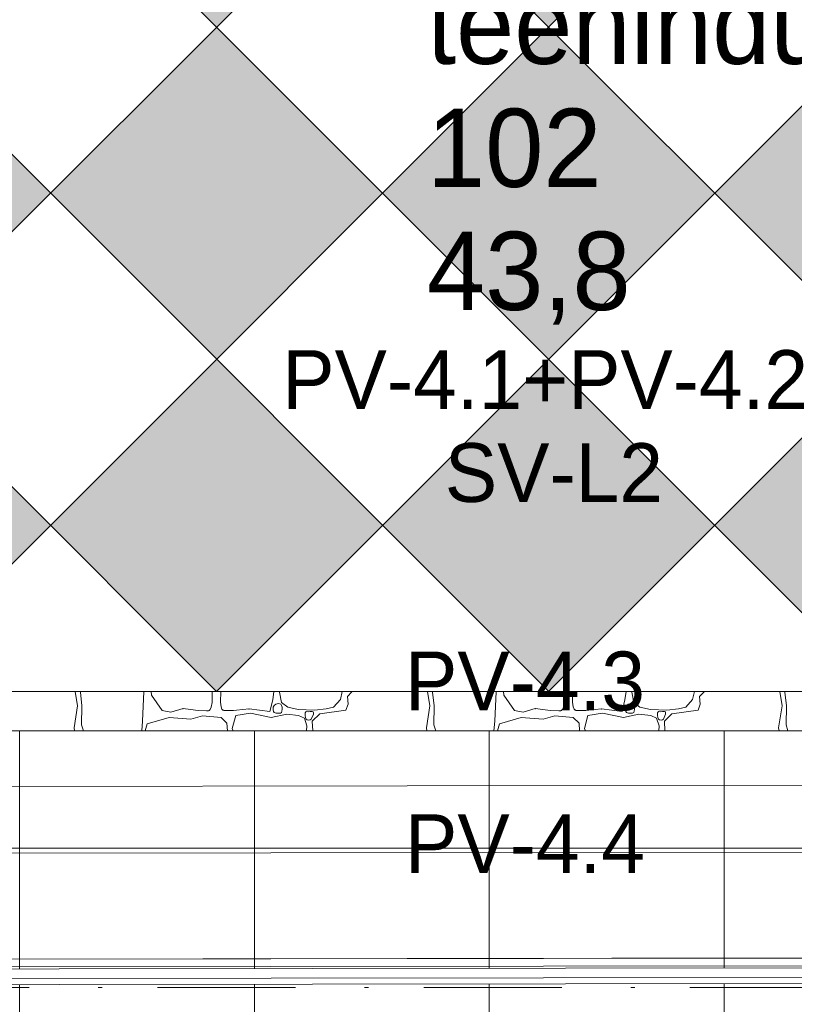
# Paper-space layout 'SA-902 Ruumi 103 siseviimistlused' of a CAD drawing. Header units: millimetres. Extents: x 15 to 415, y 5 to 292.
# Tile 59 of 71: x 157 to 177, y 127 to 152. Entities that reach past the tile are written whole.
import ezdxf
from ezdxf.xclip import XClip

# ---------------------------------------------------------------- set-up
doc = ezdxf.new("R2010")
doc.units = ezdxf.units.MM
doc.header["$MEASUREMENT"] = 0
doc.header["$XCLIPFRAME"] = 2
doc.linetypes.add('Dot & Dashed', pattern=[6.702778, 3.527778, -1.763889, 0, -1.411111])
for name, color, linetype in [('AR - Mööbel', 7, 'Continuous'), ('AR - Seinad SS 2', 7, 'Continuous'), ('AR - Seinad SS.ol', 7, 'Continuous'), ('AR - Teljed', 7, 'Continuous'), ('SA - põrandaviimistlus', 7, 'Continuous'), ('SA - tähistused - põrandaviimistlus', 7, 'Continuous'), ('SA - tähistused - seinteviimistlus', 7, 'Continuous'), ('Tsoonid - Neto', 7, 'Continuous')]:
    doc.layers.add(name, color=color, linetype=linetype)
doc.styles.add('GENERATED_STYLE_1', font='txt')
doc.styles.add('GENERATED_STYLE_2', font='txt')
doc.styles.add('GENERATED_STYLE_3', font='txt')
pattern_1 = [(0, (61.449, 53.2755), (0, 6), []), (90, (61.449, 53.2755), (-6, 0), [])]

# ---------------------------------------------------------------- blocks, each defined once
blk = doc.blocks.new('*X7')
at = {"layer": 'SA - põrandaviimistlus', "color": 254, "linetype": 'Continuous', "lineweight": 13}
for p, q in [((158.934, 134.918), (158.874, 135.282)), ((159.008, 135.282), (159.005, 135.268)), ((159.005, 135.268), (159.045, 134.92)), ((160.593, 134.527), (160.626, 135.282)), ((160.814, 135.282), (160.824, 135.192)), ((160.824, 135.192), (161.098, 134.799)), ((162.369, 134.999), (162.369, 135.282)), ((162.583, 135.01), (162.591, 135.282)), ((163.92, 135.066), (163.848, 134.776)), ((163.952, 135.282), (163.92, 135.066)), ((164.094, 135.282), (164.092, 135.27)), ((164.092, 135.27), (164.144, 135.005)), ((165.472, 134.883), (165.65, 135.076)), ((165.65, 135.076), (165.694, 135.282)), ((165.945, 135.272), (165.828, 135.153)), ((165.828, 135.153), (165.846, 134.96)), ((166.03, 135.282), (165.945, 135.272)), ((167.934, 134.918), (167.874, 135.282)), ((168.008, 135.282), (168.005, 135.268)), ((168.005, 135.268), (168.045, 134.92)), ((169.593, 134.527), (169.626, 135.282)), ((169.814, 135.282), (169.824, 135.192)), ((169.824, 135.192), (170.098, 134.799)), ((171.369, 134.999), (171.369, 135.282)), ((171.583, 135.01), (171.591, 135.282)), ((172.92, 135.066), (172.848, 134.776)), ((172.952, 135.282), (172.92, 135.066)), ((173.094, 135.282), (173.092, 135.27)), ((173.092, 135.27), (173.144, 135.005)), ((174.472, 134.883), (174.65, 135.076)), ((174.65, 135.076), (174.694, 135.282)), ((174.945, 135.272), (174.828, 135.153)), ((174.828, 135.153), (174.846, 134.96)), ((175.028, 135.282), (174.945, 135.272)), ((176.934, 134.918), (176.874, 135.282)), ((177.008, 135.282), (177.005, 135.268)), ((177.005, 135.268), (177.045, 134.92)), ((158.847, 134.353), (158.934, 134.918)), ((159.045, 134.92), (159.035, 134.435)), ((161.098, 134.799), (161.321, 134.757)), ((161.321, 134.757), (161.629, 134.845)), ((161.629, 134.845), (161.949, 134.81)), ((161.949, 134.81), (162.028, 134.795)), ((162.028, 134.795), (162.227, 134.792)), ((162.227, 134.792), (162.278, 134.786)), ((162.278, 134.786), (162.298, 134.799)), ((162.298, 134.799), (162.324, 134.819)), ((162.324, 134.819), (162.348, 134.882)), ((162.348, 134.882), (162.369, 134.999)), ((162.601, 134.893), (162.583, 135.01)), ((162.624, 134.83), (162.601, 134.893)), ((162.648, 134.809), (162.624, 134.83)), ((162.668, 134.795), (162.648, 134.809)), ((162.719, 134.8), (162.668, 134.795)), ((162.918, 134.798), (162.719, 134.8)), ((162.998, 134.81), (162.918, 134.798)), ((163.318, 134.837), (162.998, 134.81)), ((163.848, 134.776), (163.318, 134.837)), ((163.935, 134.882), (163.931, 134.818)), ((163.931, 134.818), (163.939, 134.769)), ((163.958, 134.923), (163.935, 134.882)), ((163.998, 134.959), (163.958, 134.923)), ((164.064, 134.974), (163.998, 134.959)), ((164.131, 134.958), (164.064, 134.974)), ((164.144, 134.923), (164.131, 134.958)), ((164.144, 135.005), (164.303, 134.883)), ((164.159, 134.885), (164.144, 134.923)), ((164.154, 134.78), (164.162, 134.831)), ((164.162, 134.831), (164.159, 134.885)), ((164.303, 134.883), (164.573, 134.819)), ((164.573, 134.819), (164.991, 134.806)), ((164.991, 134.806), (165.286, 134.841)), ((165.789, 134.804), (165.12, 134.712)), ((165.286, 134.841), (165.472, 134.883)), ((165.846, 134.96), (165.789, 134.804)), ((167.847, 134.353), (167.934, 134.918)), ((168.045, 134.92), (168.035, 134.435)), ((170.098, 134.799), (170.321, 134.757)), ((170.321, 134.757), (170.629, 134.845)), ((170.629, 134.845), (170.949, 134.81)), ((170.949, 134.81), (171.028, 134.795)), ((171.028, 134.795), (171.227, 134.792)), ((171.227, 134.792), (171.278, 134.786)), ((171.278, 134.786), (171.298, 134.799)), ((171.298, 134.799), (171.324, 134.819)), ((171.324, 134.819), (171.348, 134.882)), ((171.348, 134.882), (171.369, 134.999)), ((171.601, 134.893), (171.583, 135.01)), ((171.624, 134.83), (171.601, 134.893)), ((171.648, 134.809), (171.624, 134.83)), ((171.668, 134.795), (171.648, 134.809)), ((171.719, 134.8), (171.668, 134.795)), ((171.918, 134.798), (171.719, 134.8)), ((171.998, 134.81), (171.918, 134.798)), ((172.318, 134.837), (171.998, 134.81)), ((172.848, 134.776), (172.318, 134.837)), ((172.935, 134.882), (172.931, 134.818)), ((172.931, 134.818), (172.939, 134.769)), ((172.958, 134.923), (172.935, 134.882)), ((172.998, 134.959), (172.958, 134.923)), ((173.064, 134.974), (172.998, 134.959)), ((173.131, 134.958), (173.064, 134.974)), ((173.144, 134.923), (173.131, 134.958)), ((173.144, 135.005), (173.303, 134.883)), ((173.159, 134.885), (173.144, 134.923)), ((173.154, 134.78), (173.162, 134.831)), ((173.162, 134.831), (173.159, 134.885)), ((173.303, 134.883), (173.573, 134.819)), ((173.573, 134.819), (173.991, 134.806)), ((173.991, 134.806), (174.286, 134.841)), ((174.789, 134.804), (174.12, 134.712)), ((174.286, 134.841), (174.472, 134.883)), ((174.846, 134.96), (174.789, 134.804)), ((176.847, 134.353), (176.934, 134.918)), ((177.045, 134.92), (177.035, 134.435)), ((161.271, 134.623), (160.716, 134.457)), ((161.831, 134.576), (161.271, 134.623)), ((162.126, 134.658), (161.831, 134.576)), ((162.601, 134.623), (162.126, 134.658)), ((162.75, 134.475), (162.601, 134.623)), ((162.883, 134.341), (162.975, 134.668)), ((162.975, 134.668), (163.349, 134.727)), ((163.349, 134.727), (163.884, 134.623)), ((163.884, 134.623), (164.278, 134.705)), ((163.939, 134.769), (163.958, 134.747)), ((163.958, 134.747), (164.011, 134.729)), ((164.011, 134.729), (164.074, 134.728)), ((164.074, 134.728), (164.115, 134.732)), ((164.115, 134.732), (164.144, 134.747)), ((164.144, 134.747), (164.154, 134.78)), ((164.278, 134.705), (164.582, 134.668)), ((164.582, 134.668), (164.729, 134.601)), ((164.729, 134.601), (164.793, 134.41)), ((164.774, 134.769), (164.751, 134.735)), ((164.751, 134.735), (164.753, 134.668)), ((164.753, 134.668), (164.759, 134.616)), ((164.759, 134.616), (164.774, 134.579)), ((164.827, 134.765), (164.774, 134.769)), ((164.774, 134.579), (164.8, 134.56)), ((164.8, 134.56), (164.842, 134.551)), ((164.878, 134.775), (164.827, 134.765)), ((164.842, 134.551), (164.879, 134.556)), ((164.919, 134.774), (164.878, 134.775)), ((164.879, 134.556), (164.901, 134.579)), ((164.901, 134.579), (164.96, 134.708)), ((164.932, 134.769), (164.919, 134.774)), ((164.952, 134.766), (164.932, 134.769)), ((165.12, 134.712), (164.932, 134.529)), ((164.958, 134.742), (164.952, 134.766)), ((164.96, 134.708), (164.958, 134.742)), ((170.271, 134.623), (169.716, 134.457)), ((170.831, 134.576), (170.271, 134.623)), ((171.126, 134.658), (170.831, 134.576)), ((171.601, 134.623), (171.126, 134.658)), ((171.75, 134.475), (171.601, 134.623)), ((171.883, 134.341), (171.975, 134.668)), ((171.975, 134.668), (172.349, 134.727)), ((172.349, 134.727), (172.884, 134.623)), ((172.884, 134.623), (173.278, 134.705)), ((172.939, 134.769), (172.958, 134.747)), ((172.958, 134.747), (173.011, 134.729)), ((173.011, 134.729), (173.074, 134.728)), ((173.074, 134.728), (173.115, 134.732)), ((173.115, 134.732), (173.144, 134.747)), ((173.144, 134.747), (173.154, 134.78)), ((173.278, 134.705), (173.582, 134.668)), ((173.582, 134.668), (173.729, 134.601)), ((173.729, 134.601), (173.793, 134.41)), ((173.774, 134.769), (173.751, 134.735)), ((173.751, 134.735), (173.753, 134.668)), ((173.753, 134.668), (173.759, 134.616)), ((173.759, 134.616), (173.774, 134.579)), ((173.827, 134.765), (173.774, 134.769)), ((173.774, 134.579), (173.8, 134.56)), ((173.8, 134.56), (173.842, 134.551)), ((173.878, 134.775), (173.827, 134.765)), ((173.842, 134.551), (173.879, 134.556)), ((173.919, 134.774), (173.878, 134.775)), ((173.879, 134.556), (173.901, 134.579)), ((173.901, 134.579), (173.96, 134.708)), ((173.932, 134.769), (173.919, 134.774)), ((173.952, 134.766), (173.932, 134.769)), ((174.12, 134.712), (173.932, 134.529)), ((173.958, 134.742), (173.952, 134.766)), ((173.96, 134.708), (173.958, 134.742)), ((158.858, 134.278), (158.847, 134.353)), ((159.035, 134.435), (159.084, 134.278)), ((160.574, 134.278), (160.593, 134.527)), ((160.716, 134.457), (160.665, 134.278)), ((162.762, 134.278), (162.75, 134.475)), ((162.909, 134.278), (162.883, 134.341)), ((164.793, 134.41), (164.783, 134.278)), ((164.932, 134.529), (164.942, 134.278)), ((167.858, 134.278), (167.847, 134.353)), ((168.035, 134.435), (168.084, 134.278)), ((169.574, 134.278), (169.593, 134.527)), ((169.716, 134.457), (169.665, 134.278)), ((171.762, 134.278), (171.75, 134.475)), ((171.909, 134.278), (171.883, 134.341)), ((173.793, 134.41), (173.783, 134.278)), ((173.932, 134.529), (173.942, 134.278)), ((176.858, 134.278), (176.847, 134.353)), ((177.035, 134.435), (177.084, 134.278))]:
    blk.add_line(p, q, dxfattribs=at)
for p in [(161.629, 134.845), (162.298, 134.799), (162.298, 134.799), (162.648, 134.809), (162.648, 134.809), (163.318, 134.837), (170.629, 134.845), (171.298, 134.799), (171.298, 134.799), (171.648, 134.809), (171.648, 134.809), (172.318, 134.837)]:
    blk.add_point(p, dxfattribs=at)
blk = doc.blocks.new('Drawing_1_1', base_point=(61.449, 53.275))
at = {"layer": 'SA - põrandaviimistlus', "linetype": 'Continuous', "lineweight": 13}
h = blk.add_hatch(dxfattribs=at)
h.set_pattern_fill('Grid_600x600_0001', color=254, style=0, pattern_type=2)
h.set_pattern_definition(pattern_1)
h.paths.add_polyline_path([(105.721, 218.244), (105.386, 198.526), (106.736, 198.516), (106.695, 195.537), (108.166, 195.537), (108.166, 192.767), (134.015, 192.767), (134.015, 195.537), (134.304, 195.537), (134.3, 197.881), (142.202, 197.893), (142.23, 199.986), (149.429, 199.89), (149.404, 196.959), (152.262, 196.963), (152.267, 193.163), (188.583, 193.218), (188.577, 197.018), (193.466, 197.026), (193.466, 198.218), (199.166, 198.218), (199.166, 197.034), (214.276, 197.057), (214.287, 189.857), (213.642, 189.856), (213.261, 163.413), (213.958, 163.415), (213.978, 157.565), (211.724, 157.584), (211.333, 131.191), (212.783, 131.169), (212.78, 130.925), (213.902, 130.927), (213.914, 125.227), (190.819, 125.196), (190.815, 127.844), (145.517, 127.784), (145.519, 125.137), (140.626, 125.13), (140.59, 115.843), (138.333, 115.852), (138.179, 76.16), (140.436, 76.151), (140.419, 64.848), (197.715, 64.938), (197.754, 97.452), (212.734, 97.416), (212.689, 96.617), (213.675, 96.614), (213.665, 92.64), (238.665, 92.58), (238.675, 96.554), (243.295, 96.543), (244.201, 96.541), (244.201, 125.294), (238.914, 125.283), (238.901, 130.983), (240.061, 130.985), (240.061, 131.185), (242.964, 131.15), (242.962, 130.992), (244.201, 130.994), (244.201, 189.903), (243.683, 189.902), (243.288, 157.625), (239.687, 157.654), (239.666, 163.504), (240.46, 163.507), (240.783, 189.897), (240.067, 189.896), (240.056, 197.096), (244.201, 197.103), (244.201, 199.036), (201.166, 199.036), (201.166, 212.446), (209.761, 212.446, -0.068715), (209.037, 214.423), (199.166, 214.446), (199.166, 211.518), (193.466, 211.518), (193.425, 233.349), (149.874, 233.347), (149.792, 227.137), (142.592, 227.233), (142.704, 235.586), (114.929, 235.586), (114.929, 218.186), (107.051, 218.186)])
h.paths.add_polyline_path([(145.626, 67.938), (145.626, 122.227), (205.909, 122.227), (205.909, 100.452), (190.757, 100.452), (190.757, 67.938)], flags=0)
h.paths.add_polyline_path([(215.914, 134.278), (215.914, 189.096), (236.914, 189.096), (236.914, 134.278)], flags=0)
h.paths.add_polyline_path([(215.914, 100.452), (215.914, 122.227), (236.914, 122.227), (236.914, 100.452)], flags=0)
h = blk.add_hatch(dxfattribs=at)
h.set_pattern_fill('Grid_600x600_0001', color=254, style=0, pattern_type=2)
h.set_pattern_definition(pattern_1)
h.paths.add_polyline_path([(140.696, 130.83), (145.512, 130.837), (145.516, 128.184), (190.814, 128.244), (190.812, 130.896), (209.879, 130.921), (209.884, 131.212), (211.333, 131.191), (211.724, 157.584), (210.275, 157.605), (210.463, 170.308), (208.163, 170.341), (208.419, 189.848), (188.588, 189.818), (188.584, 192.788), (152.263, 192.733), (152.267, 189.763), (141.069, 189.746), (141.01, 180.412), (138.777, 180.426), (138.52, 140.006), (140.754, 139.992)])
h.paths.add_polyline_path([(145.626, 134.278), (145.626, 185.956), (205.909, 185.956), (205.909, 134.278)], flags=0)
h = blk.add_hatch(dxfattribs=at)
h.set_pattern_fill('Grid_600x600_Diagonal_0001', color=254, style=0, pattern_type=2)
h.set_pattern_definition([(45, (204.9065, 135.281), (-4.24264, 4.24264), []), (135, (204.9065, 135.281), (4.24264, 4.24264), [])])
h.paths.add_polyline_path([(146.63, 184.952), (146.623, 135.282), (204.907, 135.281), (204.912, 184.949)])
for points in [[(162.48, 152.252), (166.723, 156.494), (162.48, 160.737), (158.237, 156.494)], [(170.965, 152.252), (175.208, 156.494), (170.965, 160.737), (166.723, 156.494)], [(153.995, 143.766), (158.237, 148.009), (153.995, 152.252), (149.752, 148.009)], [(162.48, 143.766), (166.723, 148.009), (162.48, 152.252), (158.237, 148.009)], [(170.965, 143.766), (175.208, 148.009), (170.965, 152.252), (166.723, 148.009)], [(179.451, 143.766), (183.693, 148.009), (179.451, 152.252), (175.208, 148.009)], [(153.995, 135.281), (158.237, 139.524), (153.995, 143.766), (149.752, 139.524)], [(162.48, 135.281), (166.723, 139.524), (162.48, 143.766), (158.237, 139.524)], [(170.965, 135.281), (175.208, 139.524), (170.965, 143.766), (166.723, 139.524)], [(179.451, 135.281), (183.693, 139.524), (179.451, 143.766), (175.208, 139.524)]]:
    blk.add_hatch(color=8, dxfattribs=at).paths.add_polyline_path(points)
at = {"layer": 'AR - Mööbel', "color": 251, "linetype": 'Continuous', "lineweight": 13}
for p, q in [((191.104, 132.904), (145.203, 132.844)), ((191.107, 131.2), (145.205, 131.14)), ((145.509, 128.434), (190.81, 128.493)), ((145.509, 128.434), (190.81, 128.493))]:
    blk.add_line(p, q, dxfattribs=at)
at = {"layer": 'AR - Seinad SS 2', "color": 5, "linetype": 'Continuous', "lineweight": 13}
for p, q in [((145.51, 128.434), (190.84, 128.494)), ((145.811, 128.234), (190.541, 128.293)), ((190.541, 127.993), (145.811, 127.934))]:
    blk.add_line(p, q, dxfattribs=at)
at = {"layer": 'AR - Teljed', "color": 251, "linetype": 'Dot & Dashed', "lineweight": 13}
blk.add_line((52.131, 127.724), (244.201, 127.724), dxfattribs=at)
at = {"layer": 'SA - põrandaviimistlus', "color": 252, "linetype": 'Continuous', "lineweight": 13, "flags": 128}
blk.add_lwpolyline([(145.519, 125.137), (145.517, 127.784), (190.815, 127.844), (190.819, 125.196)], dxfattribs=at)
for points in [[(140.696, 130.83), (140.754, 139.992), (138.52, 140.006), (138.777, 180.426), (141.01, 180.412), (141.069, 189.746), (152.267, 189.763), (152.263, 192.733), (188.584, 192.788), (188.588, 189.818), (208.419, 189.848), (208.163, 170.341), (210.463, 170.308), (210.275, 157.605), (211.724, 157.584), (211.333, 131.191), (209.884, 131.212), (209.879, 130.921), (190.812, 130.896), (190.814, 128.244), (145.516, 128.184), (145.512, 130.837)], [(145.626, 185.956), (205.909, 185.956), (205.909, 134.278), (145.626, 134.278)], [(145.626, 134.278), (205.909, 134.278), (205.909, 185.956), (145.626, 185.956)], [(146.63, 184.952), (204.912, 184.949), (204.907, 135.281), (146.623, 135.282)], [(146.623, 135.282), (204.907, 135.281), (204.912, 184.949), (146.63, 184.952)]]:
    blk.add_lwpolyline(points, close=True, dxfattribs=at)
at = {"layer": 'AR - Seinad SS.ol', "color": 7, "linetype": 'Continuous', "lineweight": 13}
blk.add_blockref('*X7', (0, 0), dxfattribs=at)
at = {"layer": 'SA - tähistused - põrandaviimistlus', "color": 214, "linetype": 'Continuous', "lineweight": 15, "char_height": 1.5, "attachment_point": 1, "style": 'GENERATED_STYLE_3'}
for s, insert in [('{\\A1;PV-4.1+PV-4.2{\\A1;\\H0.66000x;\\S^  ;}{\\A1;\\H0.66000x;\\S^  ;} }', (164.163, 144)), ('{\\A1;PV-4.3{\\A1;\\H0.66000x;\\S^  ;}{\\A1;\\H0.66000x;\\S^  ;} }', (167.3, 136.303)), ('{\\A1;PV-4.4{\\A1;\\H0.66000x;\\S^  ;}{\\A1;\\H0.66000x;\\S^  ;} }', (167.3, 132.145))]:
    blk.add_mtext(s, dxfattribs=dict(at, insert=insert))
at = {"layer": 'SA - tähistused - seinteviimistlus', "color": 214, "linetype": 'Continuous', "lineweight": 15, "insert": (168.317, 140.103), "char_height": 1.5, "attachment_point": 7, "style": 'GENERATED_STYLE_3'}
blk.add_mtext('{\\A1;SV-L2}', dxfattribs=at)
at = {"layer": 'Tsoonid - Neto', "color": 7, "linetype": 'Continuous', "lineweight": 5, "char_height": 2, "attachment_point": 1}
for s, insert, style in [('{\\A1;teenindusala}', (167.861, 153.312), 'GENERATED_STYLE_1'), ('{\\A1;102}', (167.861, 150.169), 'GENERATED_STYLE_2'), ('{\\A1;43,8{\\A1;\\H0.66000x;\\S^  ;}{\\A1;\\H0.66000x;\\S^  ;}}', (167.861, 147.026), 'GENERATED_STYLE_1')]:
    blk.add_mtext(s, dxfattribs=dict(at, insert=insert, style=style))

psp = doc.layouts.new('SA-902 Ruumi 103 siseviimistlused')

# ---------------------------------------------------------------- block references
at = {"color": 7, "linetype": 'Continuous', "lineweight": 13}
ref = psp.add_blockref('Drawing_1_1', (61.449, 53.275), dxfattribs=at)
XClip(ref).set_block_clipping_path([(24.1555726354, 26.0866641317), (244.2005401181, 283.9995795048)])

doc.saveas('drawing.dxf')
